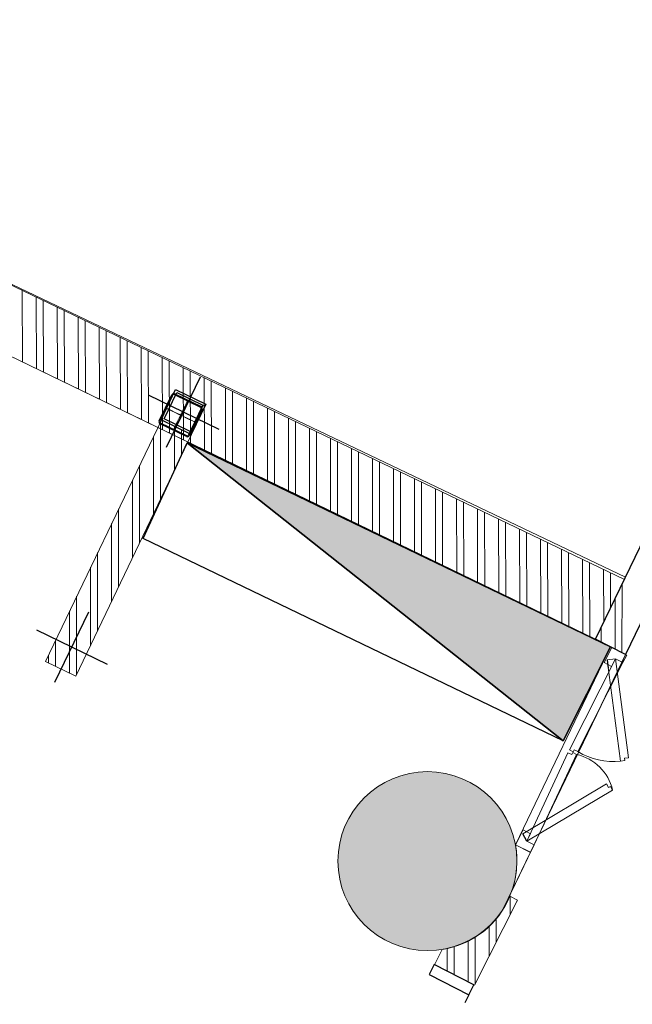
# Model space of a CAD drawing. Header units: millimetres. Extents: x 98667 to 994031, y -2704 to 533009.
# Tile 213 of 256: x 637615 to 640352, y 402306 to 406707. Entities that reach past the tile are written whole.
import ezdxf

# ---------------------------------------------------------------- set-up
doc = ezdxf.new("R2010")
doc.units = ezdxf.units.MM
for name, pattern in [('AP03000E0$0$HIDDEN', [9.525, 6.35, -3.175]), ('AP03000E0$0$HIDDENX2', [19.05, 12.7, -6.35]), ('CENTER', [50.8, 31.75, -6.35, 6.35, -6.35]), ('sp00000g0$0$CENTER', [50.8, 31.75, -6.35, 6.35, -6.35])]:
    doc.linetypes.add(name, pattern=pattern)
doc.layers.add('0 COMMERCIAL RETAIL', color=7, linetype='Continuous', lineweight=0, true_color=0xff6bff)
doc.layers.add('0_LOUNGES', color=7, linetype='Continuous', true_color=0xfac800)
for name, color, linetype, lineweight in [('A-WALL-PATT', 5, 'Continuous', 15), ('AP03000E0$0$A-FLOR-EDGE', 1, 'AP03000E0$0$HIDDENX2', 15), ('AP03000E0$0$A-WALL-FNSH', 1, 'Continuous', 15), ('C', 6, 'CENTER', 9)]:
    doc.layers.add(name, color=color, linetype=linetype, lineweight=lineweight)
doc.layers.add('AP03000E0$0$A-Slab Edge Guide', color=55, linetype='Continuous', lineweight=15, plot=False)
for name, color, linetype in [('EQUPIMENT', 161, 'Continuous'), ('EX WALLS', 20, 'Continuous'), ('M-EQPM', 4, 'Continuous'), ('sp00000g0$0$S-GRID', 1, 'sp00000g0$0$CENTER'), ('THIN', 1, 'Continuous')]:
    doc.layers.add(name, color=color, linetype=linetype)

msp = doc.modelspace()

# ---------------------------------------------------------------- hatches: boundary and pattern name
at = {"extrusion": (-2.12214e-06, 9.87396e-07, 1)}
msp.add_hatch(color=251, dxfattribs=at).paths.add_polyline_path([(640042.6, 403484.1), (640255, 403903), (638363.1, 404815.4)])
msp.add_hatch(color=251, dxfattribs=at).paths.add_polyline_path([(640042.6, 403484.1), (640255, 403903), (638363.1, 404815.4)])
at = {"layer": 'EX WALLS', "lineweight": 0}
h = msp.add_hatch(color=251, dxfattribs=at)
edge = h.paths.add_edge_path()
edge.add_arc((639436.8, 402945.7), 400, 359.9825, 719.9825)
h = msp.add_hatch(color=251, dxfattribs=at)
edge = h.paths.add_edge_path()
edge.add_arc((639436.8, 402945.7), 400, 359.9825, 719.9825)

# ---------------------------------------------------------------- linework, layer by layer
at = {"color": 251}
for p, q in [((643782.1, 411073, 0), (640322.2, 403869.6, 0)), ((643782.1, 411073, 0), (640322.2, 403869.6, 0)), ((640188.4, 403937.4, 0), (643553.6, 410943.7, 0)), ((640188.4, 403937.4, 0), (643553.6, 410943.7, 0)), ((640322.2, 403869.6, 0), (640188.4, 403937.4, 0)), ((640322.2, 403869.6, 0), (640188.4, 403937.4, 0)), ((639466.5, 402483, 0), (639443.9, 402438.4, 0)), ((639466.5, 402483, 0), (639443.9, 402438.4, 0)), ((639644.8, 402392.6, 0), (639466.5, 402483, 0)), ((639644.8, 402392.6, 0), (639466.5, 402483, 0)), ((639443.9, 402438.4, 0), (639622.2, 402348, 0)), ((639443.9, 402438.4, 0), (639622.2, 402348, 0)), ((639622.2, 402348, 0), (639644.8, 402392.6, 0)), ((639622.2, 402348, 0), (639644.8, 402392.6, 0)), ((639622.2, 402348, 0), (639604.1, 402312.3, 0)), ((639622.2, 402348, 0), (639604.1, 402312.3, 0))]:
    msp.add_line(p, q, dxfattribs=at)
at = {"color": 251, "linetype": 'Continuous'}
for p, q in [((638238.1, 404913.6, 0), (638294.8, 405030.6, 0)), ((638241.7, 404911.8, 0), (638298.4, 405028.8, 0)), ((638306.4, 405031.6, 0), (638423.4, 404975, 0)), ((638308.2, 405035.2, 0), (638425.2, 404978.6, 0)), ((638426.2, 404967, 0), (638369.6, 404850, 0)), ((638429.8, 404965.2, 0), (638373.2, 404848.2, 0)), ((638359.8, 404843.6, 0), (638242.8, 404900.2, 0)), ((638361.5, 404847.2, 0), (638244.5, 404903.8, 0))]:
    msp.add_line(p, q, dxfattribs=at)
at = {"color": 251, "extrusion": (-2.12214e-06, 9.87396e-07, 1)}
for p, q in [((640255, 403903, 0), (638363.1, 404815.4, 0)), ((638363.1, 404815.4, 0), (640042.6, 403484.1, 0)), ((640042.6, 403484.1, 0), (638363.1, 404815.4, 0)), ((640255, 403903, 0), (638363.1, 404815.4, 0)), ((638363.1, 404815.4, 0), (640042.6, 403484.1, 0)), ((640042.6, 403484.1, 0), (638363.1, 404815.4, 0)), ((640042.6, 403484.1, 0), (640255, 403903, 0)), ((640042.6, 403484.1, 0), (640255, 403903, 0))]:
    msp.add_line(p, q, dxfattribs=at)
at = {"color": 251, "linetype": 'Continuous'}
for centre, radius, start, end in [((638303.8, 405026.2, 0), 10, 64.1629, 154.1629), ((638303.8, 405026.2, 0), 6, 64.1629, 154.1629), ((638420.8, 404969.6, 0), 6, 334.1629, 64.1629), ((638420.8, 404969.6, 0), 10, 334.1629, 64.1629), ((638247.1, 404909.2, 0), 10, 154.1629, 244.1629), ((638247.1, 404909.2, 0), 6, 154.1629, 244.1629), ((638364.2, 404852.6, 0), 10, 244.1629, 334.1629), ((638364.2, 404852.6, 0), 6, 244.1629, 334.1629)]:
    msp.add_arc(centre, radius, start, end, dxfattribs=at)
at = {"layer": '0 COMMERCIAL RETAIL', "color": 251}
for p, q in [((643176.6, 410158.8, 0), (640321.8, 404215.3, 0)), ((643247, 409958.9, 0), (640321.9, 403869, 0)), ((640321.8, 404215.3, 0), (636289.6, 406139.1, 0)), ((640166.6, 403947, 0), (636165.9, 405883.6, 0)), ((640321.9, 403869, 0), (640166.6, 403947, 0))]:
    msp.add_line(p, q, dxfattribs=at)
at = {"layer": '0_LOUNGES', "color": 251, "extrusion": (-9.9569e-08, 8.03241e-09, 1)}
msp.add_arc((459025.1, 494953.7, -0.1), 179716.4, 329.503566, 357.209655, dxfattribs=at)
at = {"layer": 'A-WALL-PATT', "color": 251, "lineweight": 0}
for p, q in [((636289.6, 406139.1, 0), (640316.8, 404204.8, 0)), ((636289.6, 406139.1, 0), (640316.8, 404204.8, 0)), ((640188.4, 403937.4, 0), (636166.5, 405884.9, 0)), ((640188.4, 403937.4, 0), (636166.5, 405884.9, 0)), ((637730.1, 403838.4, 0), (638249.4, 404920.2, 0)), ((637730.1, 403838.4, 0), (638249.4, 404920.2, 0)), ((637865.1, 403773.1, 0), (638383.2, 404852.4, 0)), ((637865.1, 403773.1, 0), (638383.2, 404852.4, 0)), ((640316.8, 404204.8, 0), (640188.4, 403937.4, 0)), ((640316.8, 404204.8, 0), (640188.4, 403937.4, 0)), ((640255, 403903, 0), (639830.1, 403018.4, 0)), ((640255, 403903, 0), (639830.1, 403018.4, 0)), ((640321.9, 403869, 0), (640255, 403903, 0)), ((640321.9, 403869, 0), (640255, 403903, 0)), ((639812.6, 402808.6, 0), (640321.9, 403869, 0)), ((639812.6, 402808.6, 0), (640321.9, 403869, 0)), ((640260.3, 403900.3, 0), (640226.3, 403833.4, 0)), ((640260.3, 403900.3, 0), (640226.3, 403833.4, 0)), ((640327.2, 403866.4, 0), (640260.3, 403900.3, 0)), ((640327.2, 403866.4, 0), (640260.3, 403900.3, 0)), ((640310.2, 403832.9, 0), (640327.2, 403866.4, 0)), ((640310.2, 403832.9, 0), (640327.2, 403866.4, 0)), ((637865.1, 403773.1, 0), (637730.1, 403838.4, 0)), ((637865.1, 403773.1, 0), (637730.1, 403838.4, 0)), ((640071, 403443, 0), (640276.8, 403849.9, 0)), ((640071, 403443, 0), (640276.8, 403849.9, 0)), ((640310.2, 403832.9, 0), (640109.2, 403435.2, 0)), ((640310.2, 403832.9, 0), (640109.2, 403435.2, 0)), ((640226.3, 403833.4, 0), (640259.8, 403816.4, 0)), ((640226.3, 403833.4, 0), (640259.8, 403816.4, 0)), ((640276.8, 403849.9, 0), (640239.6, 403845, 0)), ((640276.8, 403849.9, 0), (640239.6, 403845, 0)), ((640239.6, 403845, 0), (640276.8, 403849.9, 0)), ((640239.6, 403845, 0), (640276.8, 403849.9, 0)), ((640299.8, 403393.1, 0), (640239.6, 403845, 0)), ((640299.8, 403393.1, 0), (640239.6, 403845, 0)), ((640276.8, 403849.9, 0), (640259.8, 403816.4, 0)), ((640276.8, 403849.9, 0), (640259.8, 403816.4, 0)), ((640310.2, 403832.9, 0), (640276.8, 403849.9, 0)), ((640310.2, 403832.9, 0), (640276.8, 403849.9, 0)), ((640276.8, 403849.9, 0), (640310.2, 403832.9, 0)), ((640276.8, 403849.9, 0), (640335.6, 403408.2, 0)), ((640276.8, 403849.9, 0), (640310.2, 403832.9, 0)), ((640276.8, 403849.9, 0), (640335.6, 403408.2, 0)), ((639880.5, 403034.8, 0), (640064.6, 403430.2, 0)), ((639880.5, 403034.8, 0), (640064.6, 403430.2, 0)), ((640102.7, 403422.5, 0), (639914, 403017.9, 0)), ((640102.7, 403422.5, 0), (639914, 403017.9, 0)), ((640081.3, 403421.8, 0), (640064.6, 403430.2, 0)), ((640081.3, 403421.8, 0), (640064.6, 403430.2, 0)), ((640087.8, 403434.5, 0), (640071, 403443, 0)), ((640087.8, 403434.5, 0), (640071, 403443, 0)), ((640086, 403431, 0), (640081.3, 403421.8, 0)), ((640086, 403431, 0), (640081.3, 403421.8, 0)), ((640086, 403431, 0), (640081.3, 403421.8, 0)), ((640086, 403431, 0), (640081.3, 403421.8, 0)), ((640102.7, 403422.5, 0), (640086, 403431, 0)), ((640102.7, 403422.5, 0), (640086, 403431, 0)), ((640087.8, 403434.5, 0), (640092.4, 403443.7, 0)), ((640087.8, 403434.5, 0), (640092.4, 403443.7, 0)), ((640092.4, 403443.7, 0), (640109.2, 403435.2, 0)), ((640092.4, 403443.7, 0), (640109.2, 403435.2, 0)), ((640318.4, 403395.5, 0), (640299.8, 403393.1, 0)), ((640318.4, 403395.5, 0), (640299.8, 403393.1, 0)), ((640317, 403405.7, 0), (640335.6, 403408.2, 0)), ((640317, 403405.7, 0), (640335.6, 403408.2, 0)), ((640318.4, 403395.5, 0), (640317, 403405.7, 0)), ((640318.4, 403395.5, 0), (640317, 403405.7, 0)), ((639862.4, 403067.7, 0), (640237.1, 403291, 0)), ((639862.4, 403067.7, 0), (640237.1, 403291, 0)), ((640246.1, 403274.5, 0), (640237.1, 403291, 0)), ((640246.1, 403274.5, 0), (640237.1, 403291, 0)), ((640264.2, 403263.1, 0), (639880.5, 403034.8, 0)), ((640264.2, 403263.1, 0), (639880.5, 403034.8, 0)), ((640255.2, 403279.5, 0), (640246.1, 403274.5, 0)), ((640255.2, 403279.5, 0), (640246.1, 403274.5, 0)), ((640255.2, 403279.5, 0), (640246.1, 403274.5, 0)), ((640255.2, 403279.5, 0), (640246.1, 403274.5, 0)), ((640264.2, 403263.1, 0), (640255.2, 403279.5, 0)), ((640264.2, 403263.1, 0), (640255.2, 403279.5, 0)), ((639830.1, 403018.4, 0), (639864.1, 403085.3, 0)), ((639830.1, 403018.4, 0), (639864.1, 403085.3, 0)), ((639880.5, 403034.8, 0), (639862.4, 403067.7, 0)), ((639880.5, 403034.8, 0), (639862.4, 403067.7, 0)), ((639864.1, 403085.3, 0), (639897.5, 403068.3, 0)), ((639864.1, 403085.3, 0), (639897.5, 403068.3, 0)), ((639880.5, 403034.8, 0), (639897.5, 403068.3, 0)), ((639880.5, 403034.8, 0), (639897.5, 403068.3, 0)), ((639914, 403017.9, 0), (639880.5, 403034.8, 0)), ((639914, 403017.9, 0), (639880.5, 403034.8, 0)), ((639914, 403017.9, 0), (639880.5, 403034.8, 0)), ((639914, 403017.9, 0), (639880.5, 403034.8, 0)), ((639830.1, 403018.4, 0), (639897.7, 402985.9, 0)), ((639830.1, 403018.4, 0), (639897.7, 402985.9, 0)), ((639897, 402984.4, 0), (639830.1, 403018.4, 0)), ((639897, 402984.4, 0), (639830.1, 403018.4, 0)), ((639914, 403017.9, 0), (639897, 402984.4, 0)), ((639914, 403017.9, 0), (639897, 402984.4, 0)), ((639839.7, 402771.8, 0), (639646.8, 402391.6, 0)), ((639839.7, 402771.8, 0), (639646.8, 402391.6, 0)), ((639805, 402789.4, 0), (639839.7, 402771.8, 0)), ((639805, 402789.4, 0), (639839.7, 402771.8, 0)), ((639468.4, 402482, 0), (639502.9, 402551.2, 0)), ((639468.4, 402482, 0), (639502.9, 402551.2, 0)), ((639646.8, 402391.6, 0), (639468.4, 402482, 0)), ((639646.8, 402391.6, 0), (639468.4, 402482, 0))]:
    msp.add_line(p, q, dxfattribs=at)
at = {"layer": 'A-WALL-PATT', "color": 251, "linetype": 'Continuous'}
for p, q in [((637627.2, 405177.6, 0), (637626.3, 405497.1, 0)), ((637627.2, 405177.6, 0), (637626.3, 405497.1, 0)), ((637689.8, 405147.3, 0), (637688.9, 405467.1, 0)), ((637689.8, 405147.3, 0), (637688.9, 405467.1, 0)), ((637721.1, 405132.1, 0), (637720.2, 405452, 0)), ((637721.1, 405132.1, 0), (637720.2, 405452, 0)), ((637783.7, 405101.8, 0), (637782.7, 405422, 0)), ((637783.7, 405101.8, 0), (637782.7, 405422, 0)), ((637814.9, 405086.7, 0), (637814, 405406.9, 0)), ((637814.9, 405086.7, 0), (637814, 405406.9, 0)), ((637877.5, 405056.4, 0), (637876.6, 405376.9, 0)), ((637877.5, 405056.4, 0), (637876.6, 405376.9, 0)), ((637908.8, 405041.2, 0), (637907.9, 405361.8, 0)), ((637908.8, 405041.2, 0), (637907.9, 405361.8, 0)), ((637971.4, 405010.9, 0), (637970.5, 405331.8, 0)), ((637971.4, 405010.9, 0), (637970.5, 405331.8, 0)), ((638002.7, 404995.8, 0), (638001.8, 405316.8, 0)), ((638002.7, 404995.8, 0), (638001.8, 405316.8, 0)), ((638065.3, 404965.5, 0), (638064.4, 405286.7, 0)), ((638065.3, 404965.5, 0), (638064.4, 405286.7, 0)), ((638096.6, 404950.3, 0), (638095.7, 405271.7, 0)), ((638096.6, 404950.3, 0), (638095.7, 405271.7, 0)), ((638159.2, 404920, 0), (638158.3, 405241.6, 0)), ((638159.2, 404920, 0), (638158.3, 405241.6, 0)), ((638190.5, 404904.9, 0), (638189.6, 405226.6, 0)), ((638190.5, 404904.9, 0), (638189.6, 405226.6, 0)), ((638253.1, 404874.6, 0), (638252.1, 405196.5, 0)), ((638253.1, 404874.6, 0), (638252.1, 405196.5, 0)), ((638284.3, 404859.4, 0), (638283.4, 405181.5, 0)), ((638284.3, 404859.4, 0), (638283.4, 405181.5, 0)), ((638346.9, 404829.1, 0), (638346, 405151.4, 0)), ((638346.9, 404829.1, 0), (638346, 405151.4, 0)), ((638378.2, 404813.9, 0), (638377.3, 405136.4, 0)), ((638378.2, 404813.9, 0), (638377.3, 405136.4, 0)), ((638440.8, 404783.6, 0), (638439.9, 405106.3, 0)), ((638440.8, 404783.6, 0), (638439.9, 405106.3, 0)), ((638472.1, 404768.5, 0), (638471.2, 405091.3, 0)), ((638472.1, 404768.5, 0), (638471.2, 405091.3, 0)), ((638534.7, 404738.2, 0), (638533.8, 405061.2, 0)), ((638534.7, 404738.2, 0), (638533.8, 405061.2, 0)), ((638566, 404723, 0), (638565.1, 405046.2, 0)), ((638566, 404723, 0), (638565.1, 405046.2, 0)), ((638628.6, 404692.7, 0), (638627.7, 405016.1, 0)), ((638628.6, 404692.7, 0), (638627.7, 405016.1, 0)), ((638659.9, 404677.6, 0), (638658.9, 405001.1, 0)), ((638659.9, 404677.6, 0), (638658.9, 405001.1, 0)), ((638722.5, 404647.3, 0), (638721.5, 404971.1, 0)), ((638722.5, 404647.3, 0), (638721.5, 404971.1, 0)), ((638753.7, 404632.1, 0), (638752.8, 404956, 0)), ((638753.7, 404632.1, 0), (638752.8, 404956, 0)), ((638816.3, 404601.8, 0), (638815.4, 404926, 0)), ((638816.3, 404601.8, 0), (638815.4, 404926, 0)), ((638847.6, 404586.6, 0), (638846.7, 404910.9, 0)), ((638847.6, 404586.6, 0), (638846.7, 404910.9, 0)), ((638910.2, 404556.3, 0), (638909.3, 404880.9, 0)), ((638910.2, 404556.3, 0), (638909.3, 404880.9, 0)), ((638941.5, 404541.2, 0), (638940.6, 404865.8, 0)), ((638941.5, 404541.2, 0), (638940.6, 404865.8, 0)), ((639004.1, 404510.9, 0), (639003.2, 404835.8, 0)), ((639004.1, 404510.9, 0), (639003.2, 404835.8, 0)), ((639035.4, 404495.7, 0), (639034.5, 404820.8, 0)), ((639035.4, 404495.7, 0), (639034.5, 404820.8, 0)), ((639098, 404465.4, 0), (639097, 404790.7, 0)), ((639098, 404465.4, 0), (639097, 404790.7, 0)), ((639129.3, 404450.3, 0), (639128.3, 404775.7, 0)), ((639129.3, 404450.3, 0), (639128.3, 404775.7, 0)), ((639191.9, 404420, 0), (639190.9, 404745.6, 0)), ((639191.9, 404420, 0), (639190.9, 404745.6, 0)), ((639223.1, 404404.8, 0), (639222.2, 404730.6, 0)), ((639223.1, 404404.8, 0), (639222.2, 404730.6, 0)), ((639285.7, 404374.5, 0), (639284.8, 404700.5, 0)), ((639285.7, 404374.5, 0), (639284.8, 404700.5, 0)), ((639317, 404359.4, 0), (639316.1, 404685.5, 0)), ((639317, 404359.4, 0), (639316.1, 404685.5, 0)), ((639379.6, 404329.1, 0), (639378.7, 404655.4, 0)), ((639379.6, 404329.1, 0), (639378.7, 404655.4, 0)), ((639410.9, 404313.9, 0), (639410, 404640.4, 0)), ((639410.9, 404313.9, 0), (639410, 404640.4, 0)), ((639473.5, 404283.6, 0), (639472.6, 404610.3, 0)), ((639473.5, 404283.6, 0), (639472.6, 404610.3, 0)), ((639504.8, 404268.4, 0), (639503.9, 404595.3, 0)), ((639504.8, 404268.4, 0), (639503.9, 404595.3, 0)), ((639567.4, 404238.1, 0), (639566.4, 404565.2, 0)), ((639567.4, 404238.1, 0), (639566.4, 404565.2, 0)), ((639598.7, 404223, 0), (639597.7, 404550.2, 0)), ((639598.7, 404223, 0), (639597.7, 404550.2, 0)), ((639661.2, 404192.7, 0), (639660.3, 404520.1, 0)), ((639661.2, 404192.7, 0), (639660.3, 404520.1, 0)), ((639692.5, 404177.5, 0), (639691.6, 404505.1, 0)), ((639692.5, 404177.5, 0), (639691.6, 404505.1, 0)), ((639755.1, 404147.2, 0), (639754.2, 404475.1, 0)), ((639755.1, 404147.2, 0), (639754.2, 404475.1, 0)), ((639786.4, 404132.1, 0), (639785.5, 404460, 0)), ((639786.4, 404132.1, 0), (639785.5, 404460, 0)), ((639849, 404101.8, 0), (639848.1, 404430, 0)), ((639849, 404101.8, 0), (639848.1, 404430, 0)), ((639880.3, 404086.6, 0), (639879.4, 404414.9, 0)), ((639880.3, 404086.6, 0), (639879.4, 404414.9, 0)), ((639942.9, 404056.3, 0), (639942, 404384.9, 0)), ((639942.9, 404056.3, 0), (639942, 404384.9, 0)), ((639974.2, 404041.2, 0), (639973.2, 404369.8, 0)), ((639974.2, 404041.2, 0), (639973.2, 404369.8, 0)), ((640036.8, 404010.8, 0), (640035.8, 404339.8, 0)), ((640036.8, 404010.8, 0), (640035.8, 404339.8, 0)), ((640068.1, 403995.7, 0), (640067.1, 404324.8, 0)), ((640068.1, 403995.7, 0), (640067.1, 404324.8, 0)), ((640130.6, 403965.4, 0), (640129.7, 404294.7, 0)), ((640130.6, 403965.4, 0), (640129.7, 404294.7, 0)), ((640161.9, 403950.2, 0), (640161, 404279.7, 0)), ((640161.9, 403950.2, 0), (640161, 404279.7, 0)), ((640224.3, 404012.2, 0), (640223.6, 404249.6, 0)), ((640224.3, 404012.2, 0), (640223.6, 404249.6, 0)), ((640255.3, 404076.9, 0), (640254.9, 404234.6, 0)), ((640255.3, 404076.9, 0), (640254.9, 404234.6, 0)), ((640306.1, 403877.7, 0), (640306.2, 404182.8, 0)), ((640306.1, 403877.7, 0), (640306.2, 404182.8, 0)), ((640274.9, 403893.6, 0), (640274.9, 404117.7, 0)), ((640274.9, 403893.6, 0), (640274.9, 404117.7, 0)), ((640212.4, 403925.3, 0), (640212.4, 403987.5, 0)), ((640212.4, 403925.3, 0), (640212.4, 403987.5, 0))]:
    msp.add_line(p, q, dxfattribs=at)
at = {"layer": 'A-WALL-PATT', "color": 251, "linetype": 'Continuous', "lineweight": 0}
for p, q in [((638243.8, 404562, 0), (638243.9, 404908.8, 0)), ((638243.8, 404562, 0), (638243.9, 404908.8, 0)), ((638306.4, 404692.3, 0), (638306.4, 404891.3, 0)), ((638306.4, 404692.3, 0), (638306.4, 404891.3, 0)), ((638337.6, 404757.4, 0), (638337.7, 404875.5, 0)), ((638337.6, 404757.4, 0), (638337.7, 404875.5, 0)), ((638212.5, 404496.8, 0), (638212.7, 404843.9, 0)), ((638212.5, 404496.8, 0), (638212.7, 404843.9, 0)), ((638150, 404366.6, 0), (638150.1, 404714.3, 0)), ((638150, 404366.6, 0), (638150.1, 404714.3, 0)), ((638118.7, 404301.4, 0), (638118.8, 404649.4, 0)), ((638118.7, 404301.4, 0), (638118.8, 404649.4, 0)), ((638056.2, 404171.1, 0), (638056.3, 404519.8, 0)), ((638056.2, 404171.1, 0), (638056.3, 404519.8, 0)), ((638024.9, 404106, 0), (638025, 404454.9, 0)), ((638024.9, 404106, 0), (638025, 404454.9, 0)), ((637962.4, 403975.7, 0), (637962.5, 404325.2, 0)), ((637962.4, 403975.7, 0), (637962.5, 404325.2, 0)), ((637931.1, 403910.6, 0), (637931.2, 404260.4, 0)), ((637931.1, 403910.6, 0), (637931.2, 404260.4, 0)), ((637868.6, 403780.3, 0), (637868.7, 404130.7, 0)), ((637868.6, 403780.3, 0), (637868.7, 404130.7, 0)), ((637837.3, 403786.5, 0), (637837.4, 404065.1, 0)), ((637837.3, 403786.5, 0), (637837.4, 404065.1, 0)), ((637774.8, 403816.8, 0), (637774.9, 403931.6, 0)), ((637774.8, 403816.8, 0), (637774.9, 403931.6, 0)), ((637743.6, 403831.9, 0), (637743.6, 403866.5, 0)), ((637743.6, 403831.9, 0), (637743.6, 403866.5, 0)), ((639805.7, 402705, 0), (639805.8, 402789, 0)), ((639805.7, 402705, 0), (639805.8, 402789, 0)), ((639837, 402766.6, 0), (639837, 402773.2, 0)), ((639837, 402766.6, 0), (639837, 402773.2, 0)), ((639743.2, 402581.7, 0), (639743.2, 402686.5, 0)), ((639743.2, 402581.7, 0), (639743.2, 402686.5, 0)), ((639711.9, 402520, 0), (639712, 402653.2, 0)), ((639711.9, 402520, 0), (639712, 402653.2, 0)), ((639618.2, 402406.1, 0), (639618.2, 402587.7, 0)), ((639618.2, 402406.1, 0), (639618.2, 402587.7, 0)), ((639649.4, 402396.7, 0), (639649.5, 402605.1, 0)), ((639649.4, 402396.7, 0), (639649.5, 402605.1, 0)), ((639524.4, 402453.6, 0), (639524.5, 402555, 0)), ((639524.4, 402453.6, 0), (639524.5, 402555, 0)), ((639555.7, 402437.8, 0), (639555.7, 402563, 0)), ((639555.7, 402437.8, 0), (639555.7, 402563, 0))]:
    msp.add_line(p, q, dxfattribs=at)
at = {"layer": 'A-WALL-PATT', "color": 251, "lineweight": 0}
for centre, radius, start, end in [((640057.4, 403215, 0), 212.4, 13.0902, 77.677), ((640057.4, 403215, 0), 212.4, 13.0902, 77.677), ((640265.1, 403688.1, 0), 297.1, 238.3351, 276.7072), ((640265.1, 403688.1, 0), 297.1, 238.3351, 276.7072), ((639436.8, 402945.7, 0), 400, 339.965, 10.4734), ((639436.8, 402945.7, 0), 400, 339.965, 10.4734), ((639444.6, 402935.8, 0), 389, 278.6174, 337.8959), ((639444.6, 402935.8, 0), 389, 278.6174, 337.8959)]:
    msp.add_arc(centre, radius, start, end, dxfattribs=at)
at = {"layer": 'AP03000E0$0$A-FLOR-EDGE', "color": 251, "linetype": 'AP03000E0$0$HIDDEN'}
msp.add_arc((459073.4, 494999.9), 179716, 310.999998, 11.472529, dxfattribs=at)
at = {"layer": 'AP03000E0$0$A-Slab Edge Guide', "color": 251, "linetype": 'AP03000E0$0$HIDDEN'}
msp.add_arc((459073.4, 494999.9), 180466, 310.999998, 11.424207, dxfattribs=at)
at = {"layer": 'AP03000E0$0$A-WALL-FNSH', "color": 251, "linetype": 'AP03000E0$0$HIDDEN'}
for radius, end in [(179861, 11.463155), (179866, 11.462832)]:
    msp.add_arc((459073.4, 494999.9), radius, 310.999998, end, dxfattribs=at)
at = {"layer": 'C', "color": 251, "ltscale": 0.01}
for p, q in [((638301.3, 404871.9, 0), (638366.7, 405006.9, 0)), ((638266.5, 404972.1, 0), (638401.5, 404906.7, 0))]:
    msp.add_line(p, q, dxfattribs=at)
at = {"layer": 'EQUPIMENT', "color": 251}
for p, q in [((640239.6, 403845, 0), (640244.5, 403807.8, 0)), ((640239.6, 403845, 0), (640244.5, 403807.8, 0)), ((639880.5, 403034.8, 0), (639862.4, 403067.7, 0)), ((639880.5, 403034.8, 0), (639862.4, 403067.7, 0))]:
    msp.add_line(p, q, dxfattribs=at)
at = {"layer": 'EX WALLS', "color": 251, "lineweight": 0}
for p, q in [((639778.7, 402738, 0), (643782.1, 411073, 0)), ((639778.7, 402738, 0), (643782.1, 411073, 0)), ((640188.1, 403936.9, 0), (643553.6, 410943.7, 0)), ((640188.1, 403936.9, 0), (643553.6, 410943.7, 0)), ((636289.6, 406139.1, 0), (640316.8, 404204.8, 0)), ((636289.6, 406139.1, 0), (640316.8, 404204.8, 0))]:
    msp.add_line(p, q, dxfattribs=at)
msp.add_circle((639436.8, 402945.7, 0), 400, dxfattribs=at)
msp.add_circle((639436.8, 402945.7, 0), 400, dxfattribs=at)
at = {"layer": 'M-EQPM', "color": 251}
for p, q in [((638270.3, 404795.7, 0), (638422.8, 405110.7, 0)), ((638270.3, 404795.7, 0), (638422.8, 405110.7, 0)), ((638270.3, 404795.7, 0), (638422.8, 405110.7, 0)), ((638270.3, 404795.7, 0), (638422.8, 405110.7, 0)), ((638246.4, 404918.3, 0), (638311.8, 405053.4, 0)), ((638246.4, 404918.3, 0), (638311.8, 405053.4, 0)), ((638246.4, 404918.3, 0), (638311.8, 405053.4, 0)), ((638246.4, 404918.3, 0), (638311.8, 405053.4, 0)), ((638311.8, 405053.4, 0), (638446.8, 404988, 0)), ((638311.8, 405053.4, 0), (638446.8, 404988, 0)), ((638311.8, 405053.4, 0), (638446.8, 404988, 0)), ((638311.8, 405053.4, 0), (638446.8, 404988, 0)), ((638189.1, 405029.4, 0), (638504.1, 404876.9, 0)), ((638189.1, 405029.4, 0), (638504.1, 404876.9, 0)), ((638189.1, 405029.4, 0), (638504.1, 404876.9, 0)), ((638189.1, 405029.4, 0), (638504.1, 404876.9, 0)), ((638259.8, 404923, 0), (638316.4, 405040, 0)), ((638259.8, 404923, 0), (638316.4, 405040, 0)), ((638259.8, 404923, 0), (638316.4, 405040, 0)), ((638259.8, 404923, 0), (638316.4, 405040, 0)), ((638316.4, 405040, 0), (638433.4, 404983.3, 0)), ((638316.4, 405040, 0), (638433.4, 404983.3, 0)), ((638316.4, 405040, 0), (638433.4, 404983.3, 0)), ((638316.4, 405040, 0), (638433.4, 404983.3, 0)), ((638433.4, 404983.3, 0), (638376.8, 404866.3, 0)), ((638433.4, 404983.3, 0), (638376.8, 404866.3, 0)), ((638433.4, 404983.3, 0), (638376.8, 404866.3, 0)), ((638433.4, 404983.3, 0), (638376.8, 404866.3, 0)), ((638446.8, 404988, 0), (638381.4, 404853, 0)), ((638446.8, 404988, 0), (638381.4, 404853, 0)), ((638446.8, 404988, 0), (638381.4, 404853, 0)), ((638446.8, 404988, 0), (638381.4, 404853, 0)), ((638381.4, 404853, 0), (638246.4, 404918.3, 0)), ((638381.4, 404853, 0), (638246.4, 404918.3, 0)), ((638381.4, 404853, 0), (638246.4, 404918.3, 0)), ((638381.4, 404853, 0), (638246.4, 404918.3, 0)), ((638376.8, 404866.3, 0), (638259.8, 404923, 0)), ((638376.8, 404866.3, 0), (638259.8, 404923, 0)), ((638376.8, 404866.3, 0), (638259.8, 404923, 0)), ((638376.8, 404866.3, 0), (638259.8, 404923, 0)), ((637771.5, 403745.7, 0), (637924, 404060.7, 0)), ((637771.5, 403745.7, 0), (637924, 404060.7, 0)), ((637771.5, 403745.7, 0), (637924, 404060.7, 0)), ((637771.5, 403745.7, 0), (637924, 404060.7, 0)), ((637690.2, 403979.4, 0), (638005.2, 403826.9, 0)), ((637690.2, 403979.4, 0), (638005.2, 403826.9, 0)), ((637690.2, 403979.4, 0), (638005.2, 403826.9, 0)), ((637690.2, 403979.4, 0), (638005.2, 403826.9, 0))]:
    msp.add_line(p, q, dxfattribs=at)
at = {"layer": 'sp00000g0$0$S-GRID', "color": 251}
msp.add_arc((459073.4, 494999.9), 180466, 310.999989, 11.424207, dxfattribs=at)
at = {"layer": 'THIN', "color": 251, "extrusion": (-2.12214e-06, 9.87396e-07, 1)}
for p, q in [((638166.8, 404388.3, 0), (638363.1, 404815.4, 0)), ((638166.8, 404388.3, 0), (638363.1, 404815.4, 0)), ((638363.1, 404815.4, 0), (640255, 403903, 0)), ((638363.1, 404815.4, 0), (640255, 403903, 0)), ((640042.6, 403484.1, 0), (638166.8, 404388.3, 0)), ((640042.6, 403484.1, 0), (638166.8, 404388.3, 0)), ((640255, 403903, 0), (640042.6, 403484.1, 0)), ((640255, 403903, 0), (640042.6, 403484.1, 0))]:
    msp.add_line(p, q, dxfattribs=at)

doc.saveas('drawing.dxf')
